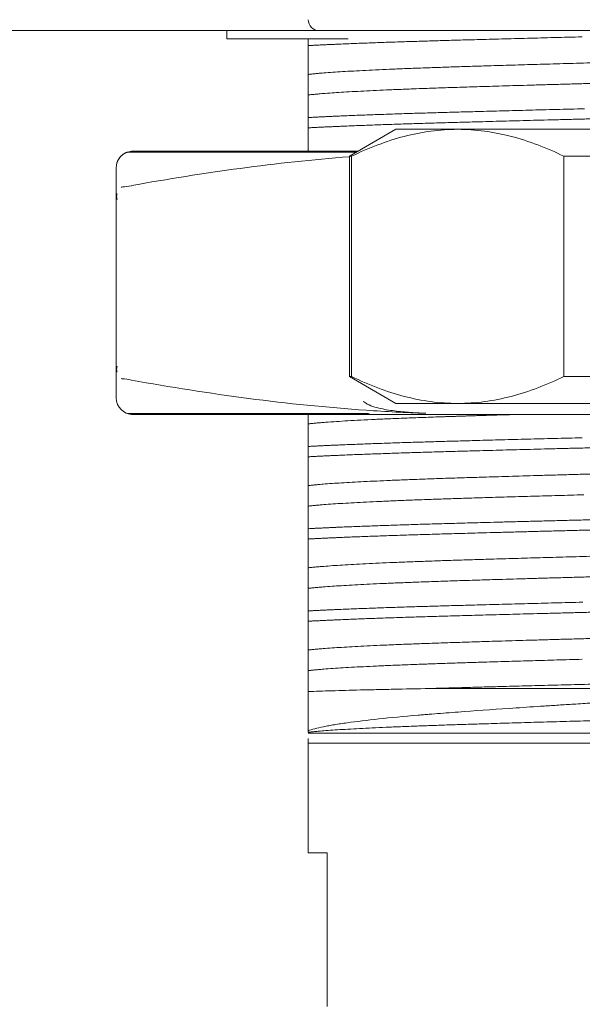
# Model space of a CAD drawing. Header units: millimetres. Extents: x 1418 to 1925, y 1452 to 1840.
# Tile 4 of 18: x 1560 to 1570, y 1740 to 1758. Entities that reach past the tile are written whole.
import ezdxf

# ---------------------------------------------------------------- set-up
doc = ezdxf.new("R2010")
doc.units = ezdxf.units.MM
doc.layers.add('1', color=7, linetype='Continuous', true_color=0xffffff)
doc.layers.add('尺寸线层', color=3, linetype='Continuous', lineweight=18)
doc.styles.get("Standard").update_dxf_attribs({"font": 'arial.ttf'})
doc.dimstyles.new('ISO-25', dxfattribs={"dimtxt": 5, "dimasz": 2.5, "dimexe": 1.25, "dimexo": 0.625, "dimtad": 1, "dimtxsty": 'Standard', "dimcen": 2.5, "dimadec": 0, "dimazin": 0, "dimtfac": 1, "dimtmove": 0, "dimatfit": 3, "dimfxl": 1, "dimarcsym": 0})

# ---------------------------------------------------------------- blocks, each defined once
blk = doc.blocks.new('*D71')
at = {"layer": 'Defpoints', "color": 0, "transparency": 16777216}
for p in [(1563.107, 1740.026), (1553.9, 1733.026), (1555.724, 1733.026)]:
    blk.add_point(p, dxfattribs=at)
at = {"layer": '尺寸线层', "color": 0, "lineweight": -2, "transparency": 16777216}
for p, q in [((1553.9, 1740.026), (1553.9, 1752.405)), ((1562.482, 1740.026), (1552.65, 1740.026)), ((1553.9, 1735.526), (1553.9, 1737.526)), ((1555.099, 1733.026), (1552.65, 1733.026))]:
    blk.add_line(p, q, dxfattribs=at)
at = {"layer": '尺寸线层', "color": 0, "transparency": 16777216}
for points in [[(1553.483, 1737.526), (1554.317, 1737.526), (1553.9, 1740.026)], [(1553.483, 1735.526), (1554.317, 1735.526), (1553.9, 1733.026)]]:
    blk.add_solid(points, dxfattribs=at)
at = {"layer": '尺寸线层', "color": 0, "transparency": 16777216, "insert": (1550.775, 1747.465), "char_height": 5, "attachment_point": 5, "rotation": 90}
blk.add_mtext('BH', dxfattribs=at)

msp = doc.modelspace()

# ---------------------------------------------------------------- linework, layer by layer
at = {"layer": '1', "color": 7, "linetype": 'Continuous', "lineweight": 18}
for p, q in [((1559.472, 1758.226), (1565.472, 1758.226)), ((1563.791, 1758.226), (1563.791, 1758.077)), ((1585.072, 1758.226), (1565.472, 1758.226)), ((1566.002, 1758.077), (1563.791, 1758.077)), ((1565.272, 1757.953), (1565.272, 1758.077)), ((1565.272, 1756.453), (1565.272, 1756.641)), ((1566.872, 1756.426), (1566.022, 1755.935)), ((1567.997, 1756.426), (1566.872, 1756.426)), ((1575.272, 1756.426), (1567.997, 1756.426)), ((1561.981, 1756.011), (1566.154, 1756.011)), ((1566.022, 1755.935), (1566.061, 1755.935)), ((1566.022, 1755.935), (1566.022, 1751.916)), ((1566.061, 1755.935), (1566.061, 1751.916)), ((1569.934, 1751.916), (1569.934, 1755.935)), ((1569.934, 1755.935), (1571.399, 1755.935)), ((1561.772, 1752.088), (1561.772, 1755.163)), ((1566.022, 1751.916), (1566.061, 1751.916)), ((1566.022, 1751.916), (1566.872, 1751.426)), ((1569.934, 1751.916), (1571.399, 1751.916)), ((1567.997, 1751.426), (1566.872, 1751.426)), ((1575.272, 1751.426), (1567.997, 1751.426)), ((1561.981, 1751.24), (1566.364, 1751.24)), ((1566.425, 1751.226), (1570.813, 1751.226)), ((1565.272, 1750.453), (1565.272, 1750.641)), ((1565.272, 1748.953), (1565.272, 1749.141)), ((1565.272, 1747.453), (1565.272, 1747.641)), ((1567.494, 1746.226), (1570.689, 1746.226)), ((1565.272, 1745.226), (1570.79, 1745.226)), ((1565.272, 1745.226), (1565.272, 1743.226)), ((1565.272, 1743.226), (1565.616, 1743.226)), ((1565.616, 1743.226), (1565.616, 1740.426))]:
    msp.add_line(p, q, dxfattribs=at)
at = {"layer": '1', "color": 7, "linetype": 'Continuous', "lineweight": 13}
for p, q in [((1561.772, 1755.163), (1561.772, 1752.089)), ((1561.772, 1751.522), (1561.772, 1751.526)), ((1570.813, 1751.226), (1566.424, 1751.226))]:
    msp.add_line(p, q, dxfattribs=at)
at = {"layer": '1', "color": 7, "linetype": 'Continuous', "lineweight": 18}
for centre, radius, start, end in [((1565.472, 1758.426), 0.2, 180, 270), ((1562.072, 1755.726), 0.3, 111.1304, 180), ((1562.072, 1751.526), 0.3, 180, 269.9999)]:
    msp.add_arc(centre, radius, start, end, dxfattribs=at)
for centre, major_axis, ratio, start_param, end_param in [((1562.072, 1755.726), (0, 0.3), 0.981231, 0, 0.314153), ((1562.072, 1751.526), (0, -0.3), 0.981231, 5.969033, 6.283187), ((1566.425, 1751.526), (0, 0.3), 0.657615, 2.82744, 3.141594)]:
    msp.add_ellipse(centre, major_axis=major_axis, ratio=ratio, start_param=start_param, end_param=end_param, dxfattribs=at)
for points, weights, knots in [([(1570.265, 1758.112), (1568.72, 1758.074), (1567.494, 1758.038), (1566.096, 1757.997), (1565.272, 1757.953)], [0.963474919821, 0.969583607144, 1, 0.965480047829, 0.962269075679], [0, 0, 0, 0.468403, 0.468403, 1, 1, 1]), ([(1570.415, 1757.638), (1569.114, 1757.602), (1568.068, 1757.569), (1565.867, 1757.5), (1565.272, 1757.427)], [0.96455554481, 0.971917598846, 1, 0.942718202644, 0.971647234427], [0, 0, 0, 0.328972, 0.328972, 1, 1, 1]), ([(1570.804, 1757.273), (1569.272, 1757.232), (1568.068, 1757.194), (1565.867, 1757.125), (1565.272, 1757.052)], [0.962844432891, 0.967807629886, 1, 0.942718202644, 0.971647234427], [0, 0, 0, 0.359795, 0.359795, 1, 1, 1]), ([(1570.309, 1756.801), (1568.738, 1756.762), (1567.494, 1756.726), (1566.096, 1756.685), (1565.272, 1756.641)], [0.963307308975, 0.969154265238, 1, 0.965480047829, 0.962269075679], [0, 0, 0, 0.471895, 0.471895, 1, 1, 1]), ([(1570.445, 1756.617), (1568.793, 1756.576), (1567.494, 1756.538), (1566.096, 1756.497), (1565.272, 1756.453)], [0.962851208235, 0.967829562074, 1, 0.965480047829, 0.962269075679], [0, 0, 0, 0.482385, 0.482385, 1, 1, 1]), ([(1569.094, 1751.225), (1568.551, 1751.21), (1568.068, 1751.194), (1565.867, 1751.125), (1565.272, 1751.052)], [0.978224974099, 0.986835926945, 1, 0.942718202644, 0.971647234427], [0, 0, 0, 0.186868, 0.186868, 1, 1, 1]), ([(1570.267, 1750.8), (1568.721, 1750.761), (1567.494, 1750.726), (1566.096, 1750.685), (1565.272, 1750.641)], [0.963468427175, 0.969567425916, 1, 0.965480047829, 0.962269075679], [0, 0, 0, 0.468536, 0.468536, 1, 1, 1]), ([(1570.45, 1750.617), (1568.796, 1750.576), (1567.494, 1750.538), (1566.096, 1750.497), (1565.272, 1750.453)], [0.962835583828, 0.967778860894, 1, 0.965480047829, 0.962269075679], [0, 0, 0, 0.482778, 0.482778, 1, 1, 1]), ([(1570.769, 1750.147), (1569.258, 1750.107), (1568.068, 1750.069), (1565.867, 1750), (1565.272, 1749.927)], [0.962961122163, 0.9681745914, 1, 0.942718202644, 0.971647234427], [0, 0, 0, 0.357159, 0.357159, 1, 1, 1]), ([(1570.295, 1749.759), (1569.065, 1749.726), (1568.068, 1749.694), (1565.867, 1749.625), (1565.272, 1749.552)], [0.965276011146, 0.973208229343, 1, 0.942718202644, 0.971647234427], [0, 0, 0, 0.318671, 0.318671, 1, 1, 1]), ([(1570.689, 1749.31), (1568.892, 1749.266), (1567.494, 1749.226), (1566.096, 1749.185), (1565.272, 1749.141)], [0.962269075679, 0.965480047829, 1, 0.965480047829, 0.962269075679], [0, 0, 0, 0.5, 0.5, 1, 1, 1]), ([(1570.689, 1749.123), (1568.892, 1749.079), (1567.494, 1749.038), (1566.096, 1748.997), (1565.272, 1748.953)], [0.962269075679, 0.965480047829, 1, 0.965480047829, 0.962269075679], [0, 0, 0, 0.5, 0.5, 1, 1, 1]), ([(1570.408, 1748.637), (1569.111, 1748.602), (1568.068, 1748.569), (1565.867, 1748.5), (1565.272, 1748.427)], [0.964594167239, 0.971990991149, 1, 0.942718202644, 0.971647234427], [0, 0, 0, 0.328394, 0.328394, 1, 1, 1]), ([(1570.811, 1748.273), (1569.276, 1748.232), (1568.068, 1748.194), (1565.867, 1748.125), (1565.272, 1748.052)], [0.962819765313, 0.967727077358, 1, 0.942718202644, 0.971647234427], [0, 0, 0, 0.360371, 0.360371, 1, 1, 1]), ([(1570.277, 1747.8), (1568.725, 1747.761), (1567.494, 1747.726), (1566.096, 1747.685), (1565.272, 1747.641)], [0.963429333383, 0.969469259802, 1, 0.965480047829, 0.962269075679], [0, 0, 0, 0.469338, 0.469338, 1, 1, 1]), ([(1570.447, 1747.617), (1568.794, 1747.576), (1567.494, 1747.538), (1566.096, 1747.497), (1565.272, 1747.453)], [0.962846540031, 0.967814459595, 1, 0.965480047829, 0.962269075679], [0, 0, 0, 0.482502, 0.482502, 1, 1, 1]), ([(1570.762, 1747.147), (1569.256, 1747.107), (1568.068, 1747.069), (1565.867, 1747), (1565.272, 1746.927)], [0.962982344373, 0.968239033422, 1, 0.942718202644, 0.971647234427], [0, 0, 0, 0.356693, 0.356693, 1, 1, 1]), ([(1570.267, 1746.759), (1569.053, 1746.725), (1568.068, 1746.694), (1565.867, 1746.625), (1565.272, 1746.552)], [0.965457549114, 0.973510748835, 1, 0.942718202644, 0.971647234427], [0, 0, 0, 0.31621, 0.31621, 1, 1, 1]), ([(1570.415, 1745.638), (1569.114, 1745.602), (1568.068, 1745.569), (1565.867, 1745.5), (1565.272, 1745.427)], [0.964554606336, 0.97191580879, 1, 0.942718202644, 0.971647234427], [0, 0, 0, 0.328986, 0.328986, 1, 1, 1])]:
    msp.add_rational_spline(points, weights, degree=2, knots=knots, dxfattribs=at)
for points, knots in [([(1565.272, 1757.427), (1565.272, 1757.457), (1565.272, 1757.49), (1565.272, 1757.565), (1565.272, 1757.606), (1565.272, 1757.694), (1565.272, 1757.742), (1565.272, 1757.843), (1565.272, 1757.897), (1565.272, 1757.953)], [0, 0, 0, 0, 0.25, 0.25, 0.5, 0.5, 0.75, 0.75, 1, 1, 1, 1]), ([(1565.272, 1756.641), (1565.272, 1756.689), (1565.272, 1756.734), (1565.272, 1756.816), (1565.272, 1756.855), (1565.272, 1756.924), (1565.272, 1756.955), (1565.272, 1757.009), (1565.272, 1757.033), (1565.272, 1757.052)], [0, 0, 0, 0, 0.25, 0.25, 0.5, 0.5, 0.75, 0.75, 1, 1, 1, 1]), ([(1565.272, 1756.02), (1565.272, 1756.022), (1565.272, 1756.025), (1565.272, 1756.065), (1565.272, 1756.106), (1565.272, 1756.194), (1565.272, 1756.242), (1565.272, 1756.343), (1565.272, 1756.397), (1565.272, 1756.453)], [0, 0, 0, 0, 0.021945, 0.021945, 0.347963, 0.347963, 0.673982, 0.673982, 1, 1, 1, 1]), ([(1567.997, 1756.426), (1567.833, 1756.426), (1567.67, 1756.414), (1567.345, 1756.371), (1567.183, 1756.339), (1566.699, 1756.212), (1566.379, 1756.089), (1566.061, 1755.935)], [0, 0, 0, 0, 0.25, 0.25, 0.5, 0.5, 1, 1, 1, 1]), ([(1569.934, 1755.935), (1569.616, 1756.089), (1569.296, 1756.212), (1568.812, 1756.339), (1568.65, 1756.371), (1568.324, 1756.414), (1568.161, 1756.426), (1567.997, 1756.426)], [0, 0, 0, 0, 0.5, 0.5, 0.75, 0.75, 1, 1, 1, 1]), ([(1561.772, 1752.088), (1561.772, 1752.089), (1561.773, 1752.091), (1561.78, 1752.093), (1561.786, 1752.094), (1561.789, 1752.095)], [0, 0, 0, 0, 0.363762, 0.727356, 1, 1, 1, 1]), ([(1567.997, 1751.426), (1567.833, 1751.426), (1567.67, 1751.437), (1567.345, 1751.48), (1567.183, 1751.513), (1566.699, 1751.639), (1566.379, 1751.762), (1566.061, 1751.916)], [0, 0, 0, 0, 0.25, 0.25, 0.5, 0.5, 1, 1, 1, 1]), ([(1569.934, 1751.916), (1569.616, 1751.762), (1569.296, 1751.639), (1568.812, 1751.513), (1568.65, 1751.48), (1568.324, 1751.437), (1568.161, 1751.426), (1567.997, 1751.426)], [0, 0, 0, 0, 0.5, 0.5, 0.75, 0.75, 1, 1, 1, 1]), ([(1565.272, 1750.641), (1565.272, 1750.689), (1565.272, 1750.734), (1565.272, 1750.816), (1565.272, 1750.855), (1565.272, 1750.924), (1565.272, 1750.955), (1565.272, 1751.009), (1565.272, 1751.033), (1565.272, 1751.052)], [0, 0, 0, 0, 0.25, 0.25, 0.5, 0.5, 0.75, 0.75, 1, 1, 1, 1]), ([(1565.272, 1749.927), (1565.272, 1749.957), (1565.272, 1749.99), (1565.272, 1750.065), (1565.272, 1750.106), (1565.272, 1750.194), (1565.272, 1750.242), (1565.272, 1750.343), (1565.272, 1750.397), (1565.272, 1750.453)], [0, 0, 0, 0, 0.25, 0.25, 0.5, 0.5, 0.75, 0.75, 1, 1, 1, 1]), ([(1565.272, 1749.141), (1565.272, 1749.189), (1565.272, 1749.234), (1565.272, 1749.316), (1565.272, 1749.355), (1565.272, 1749.424), (1565.272, 1749.455), (1565.272, 1749.509), (1565.272, 1749.533), (1565.272, 1749.552)], [0, 0, 0, 0, 0.25, 0.25, 0.5, 0.5, 0.75, 0.75, 1, 1, 1, 1]), ([(1565.272, 1748.427), (1565.272, 1748.457), (1565.272, 1748.49), (1565.272, 1748.565), (1565.272, 1748.606), (1565.272, 1748.694), (1565.272, 1748.742), (1565.272, 1748.843), (1565.272, 1748.897), (1565.272, 1748.953)], [0, 0, 0, 0, 0.25, 0.25, 0.5, 0.5, 0.75, 0.75, 1, 1, 1, 1]), ([(1565.272, 1747.641), (1565.272, 1747.689), (1565.272, 1747.734), (1565.272, 1747.816), (1565.272, 1747.855), (1565.272, 1747.924), (1565.272, 1747.955), (1565.272, 1748.009), (1565.272, 1748.033), (1565.272, 1748.052)], [0, 0, 0, 0, 0.25, 0.25, 0.5, 0.5, 0.75, 0.75, 1, 1, 1, 1]), ([(1565.272, 1746.927), (1565.272, 1746.957), (1565.272, 1746.99), (1565.272, 1747.065), (1565.272, 1747.106), (1565.272, 1747.194), (1565.272, 1747.242), (1565.272, 1747.343), (1565.272, 1747.397), (1565.272, 1747.453)], [0, 0, 0, 0, 0.25, 0.25, 0.5, 0.5, 0.75, 0.75, 1, 1, 1, 1]), ([(1565.272, 1746.17), (1565.272, 1746.214), (1565.272, 1746.256), (1565.272, 1746.332), (1565.272, 1746.368), (1565.272, 1746.432), (1565.272, 1746.461), (1565.272, 1746.512), (1565.272, 1746.534), (1565.272, 1746.552)], [0, 0, 0, 0, 0.25, 0.25, 0.5, 0.5, 0.75, 0.75, 1, 1, 1, 1]), ([(1565.272, 1746.17), (1565.403, 1746.175), (1565.693, 1746.184), (1566.037, 1746.194), (1566.316, 1746.201), (1566.413, 1746.203), (1566.562, 1746.206), (1566.613, 1746.208), (1566.716, 1746.21), (1566.769, 1746.211), (1567.034, 1746.217), (1567.258, 1746.221), (1567.494, 1746.226)], [0, 0, 0, 0, 0.25, 0.5, 0.5, 0.625, 0.625, 0.6875, 0.6875, 0.75, 0.75, 1, 1, 1, 1]), ([(1565.272, 1745.456), (1565.272, 1745.539), (1565.272, 1745.641), (1565.272, 1745.792), (1565.272, 1745.823), (1565.272, 1745.871), (1565.272, 1745.888), (1565.272, 1745.921), (1565.272, 1746.005), (1565.272, 1746.095), (1565.272, 1746.17)], [0, 0, 0, 0, 0.5, 0.5, 0.625, 0.625, 0.6875, 0.6875, 0.75, 1, 1, 1, 1]), ([(1570.444, 1745.961), (1570.332, 1745.954), (1570.221, 1745.947), (1570.02, 1745.934), (1569.929, 1745.929), (1569.75, 1745.917), (1569.485, 1745.9), (1569.229, 1745.883), (1568.731, 1745.849), (1568.415, 1745.827), (1568.043, 1745.8), (1567.969, 1745.794), (1567.824, 1745.783), (1567.753, 1745.778), (1567.613, 1745.767), (1567.509, 1745.759), (1567.408, 1745.75), (1567.341, 1745.745), (1567.308, 1745.742), (1567.013, 1745.717), (1566.775, 1745.694), (1566.345, 1745.647), (1566.154, 1745.624), (1565.901, 1745.589), (1565.823, 1745.577), (1565.714, 1745.559), (1565.68, 1745.553), (1565.63, 1745.544), (1565.614, 1745.54), (1565.582, 1745.534), (1565.567, 1745.531), (1565.432, 1745.504), (1565.339, 1745.48), (1565.272, 1745.456)], [0, 0, 0, 0, 0.041342, 0.041342, 0.07558, 0.07558, 0.109818, 0.178293, 0.178293, 0.315244, 0.315244, 0.349482, 0.349482, 0.38372, 0.38372, 0.417958, 0.435077, 0.435077, 0.452195, 0.452195, 0.589147, 0.589147, 0.726098, 0.726098, 0.794573, 0.794573, 0.828811, 0.828811, 0.84593, 0.84593, 0.863049, 0.863049, 1, 1, 1, 1]), ([(1565.272, 1745.414), (1565.296, 1745.414), (1565.323, 1745.414), (1565.38, 1745.414), (1565.411, 1745.414), (1565.511, 1745.414), (1565.662, 1745.414), (1565.94, 1745.414), (1566.16, 1745.414), (1566.309, 1745.414), (1566.339, 1745.414), (1566.401, 1745.414), (1566.432, 1745.414), (1566.528, 1745.414), (1566.593, 1745.414), (1566.795, 1745.414), (1567.08, 1745.414), (1567.55, 1745.414), (1567.893, 1745.414), (1568.117, 1745.414), (1568.162, 1745.414), (1568.254, 1745.414), (1568.3, 1745.414), (1568.439, 1745.414), (1568.534, 1745.414), (1568.82, 1745.414), (1569.213, 1745.414), (1569.833, 1745.414), (1570.267, 1745.414), (1570.593, 1745.414), (1570.698, 1745.414), (1570.804, 1745.414)], [0, 0, 0, 0, 0.040105, 0.040105, 0.08021, 0.08021, 0.16042, 0.24063, 0.320841, 0.320841, 0.340893, 0.340893, 0.360946, 0.360946, 0.401051, 0.401051, 0.481261, 0.561471, 0.641681, 0.641681, 0.661734, 0.661734, 0.681786, 0.681786, 0.721891, 0.721891, 0.802102, 0.882312, 0.962522, 0.962522, 1, 1, 1, 1]), ([(1565.272, 1745.226), (1565.272, 1745.226), (1565.272, 1745.226), (1565.272, 1745.227), (1565.272, 1745.229), (1565.272, 1745.24), (1565.272, 1745.258), (1565.272, 1745.285), (1565.272, 1745.298), (1565.272, 1745.312)], [0, 0, 0, 0, 0.087335, 0.087335, 0.180738, 0.367544, 0.741157, 0.741157, 1, 1, 1, 1])]:
    msp.add_open_spline(points, degree=3, knots=knots, dxfattribs=at)
for points, degree in [([(1565.272, 1757.052), (1565.272, 1757.427)], 1), ([(1561.772, 1755.163), (1561.772, 1755.581), (1561.772, 1755.726)], 2), ([(1561.786, 1755.254), (1561.771, 1755.196), (1561.789, 1755.145)], 2), ([(1561.772, 1751.526), (1561.772, 1751.67), (1561.772, 1752.088)], 2), ([(1561.789, 1752.106), (1561.771, 1752.055), (1561.786, 1751.997)], 2), ([(1565.272, 1751.052), (1565.272, 1751.24)], 1), ([(1565.272, 1749.552), (1565.272, 1749.927)], 1), ([(1565.272, 1748.052), (1565.272, 1748.427)], 1), ([(1565.272, 1746.552), (1565.272, 1746.927)], 1), ([(1565.272, 1745.427), (1565.272, 1745.436), (1565.272, 1745.446), (1565.272, 1745.456)], 3)]:
    msp.add_open_spline(points, degree=degree, dxfattribs=at)
for points, weights, degree in [([(1561.981, 1756.011), (1561.888, 1755.981), (1561.818, 1755.913), (1561.787, 1755.819)], [1.10026515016, 0.997867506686, 0.973901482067, 1.0283670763], 3), ([(1566.163, 1756.026), (1564.037, 1756.026), (1562.628, 1756.026), (1562.072, 1756.026)], [0.995823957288, 0.964184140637, 0.965576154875, 1], 3), ([(1562.072, 1751.226), (1562.652, 1751.226), (1564.157, 1751.226), (1566.425, 1751.226)], [1, 0.964125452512, 0.964125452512, 1], 3), ([(1570.689, 1746.31), (1568.892, 1746.266), (1567.494, 1746.226)], [0.962269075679, 0.965480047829, 1], 2)]:
    msp.add_rational_spline(points, weights, degree=degree, dxfattribs=at)
at = {"layer": '1', "color": 7, "linetype": 'Continuous', "lineweight": 13}
msp.add_open_spline([(1562.048, 1755.399), (1563.37, 1755.639), (1564.694, 1755.822), (1566.021, 1755.926)], degree=3, dxfattribs=at)
for points, knots in [([(1562.048, 1755.398), (1561.989, 1755.387), (1561.935, 1755.379), (1561.88, 1755.374), (1561.87, 1755.373), (1561.86, 1755.373)], [0, 0, 0, 0, 0.797844, 0.797844, 1, 1, 1, 1]), ([(1561.86, 1751.879), (1561.87, 1751.878), (1561.88, 1751.877), (1561.934, 1751.873), (1561.988, 1751.865), (1562.048, 1751.853)], [0, 0, 0, 0, 0.198162, 0.198162, 1, 1, 1, 1]), ([(1562.048, 1751.852), (1563.472, 1751.594), (1564.898, 1751.401), (1566.689, 1751.277), (1567.051, 1751.258), (1567.414, 1751.246)], [0, 0, 0, 0, 0.798055, 0.798055, 1, 1, 1, 1]), ([(1567.414, 1751.246), (1567.309, 1751.25), (1567.205, 1751.256), (1567.003, 1751.272), (1566.907, 1751.281), (1566.714, 1751.308), (1566.618, 1751.325), (1566.475, 1751.363), (1566.428, 1751.378), (1566.359, 1751.409), (1566.337, 1751.42), (1566.303, 1751.443), (1566.29, 1751.453), (1566.278, 1751.465)], [0, 0, 0, 0, 0.271055, 0.271055, 0.521948, 0.521948, 0.772841, 0.772841, 0.898287, 0.898287, 0.961011, 0.961011, 1, 1, 1, 1])]:
    msp.add_open_spline(points, degree=3, knots=knots, dxfattribs=at)

# ---------------------------------------------------------------- dimensions: what is measured, and where the dimension line sits
at = {"layer": '尺寸线层'}
dim = msp.add_linear_dim(base=(1553.9, 1733.026), p1=(1563.107, 1740.026), p2=(1555.724, 1733.026), angle=90, text='BH', dimstyle='ISO-25', dxfattribs=at)
dim.commit()
dim.dimension.update_dxf_attribs({"geometry": '*D71', "text_midpoint": (1553.9, 1747.465), "dimtype": 160})

doc.saveas('drawing.dxf')
